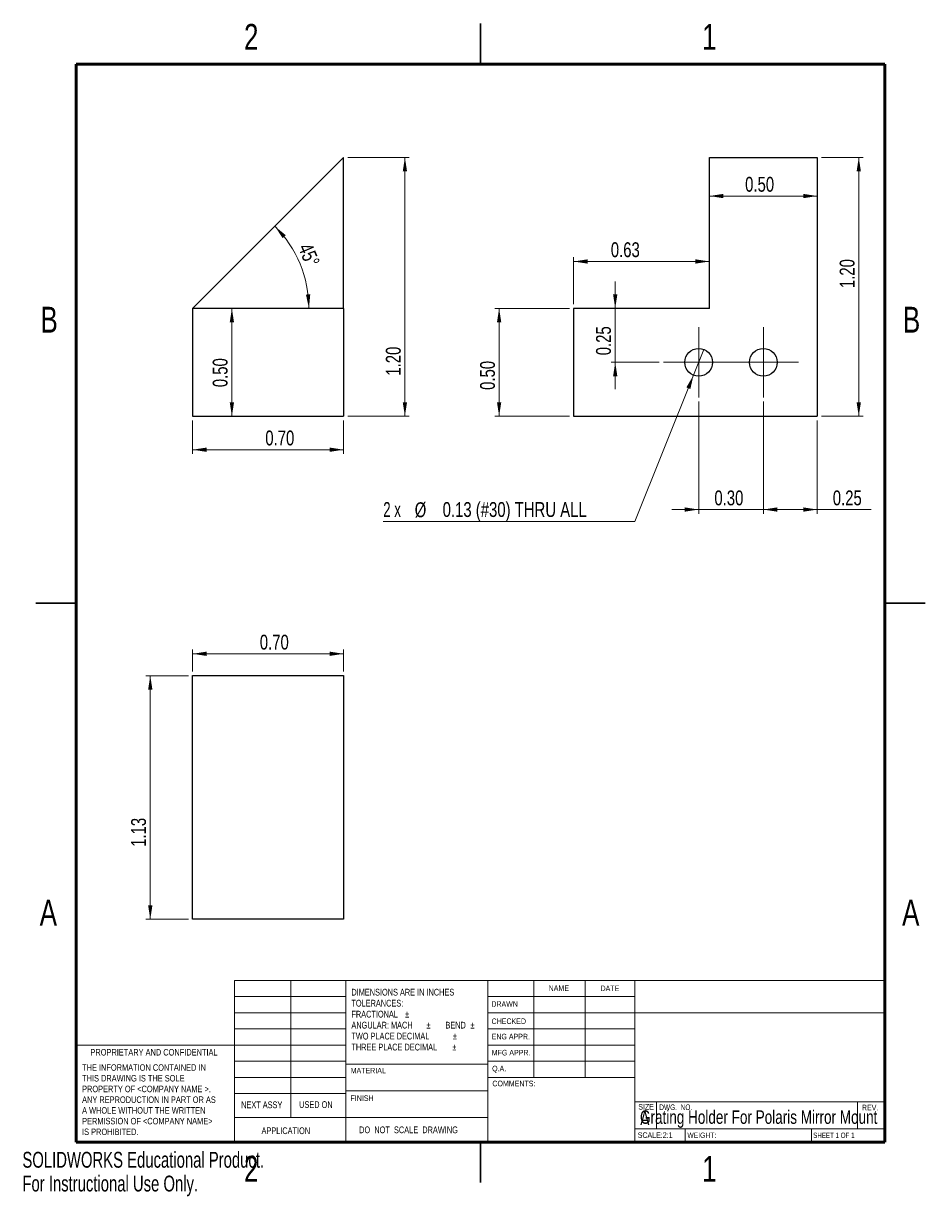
# Model space of a CAD drawing. Header units: inches. Extents: x 0 to 8.4, y 0 to 10.9.
import ezdxf

# ---------------------------------------------------------------- set-up
doc = ezdxf.new("R2010")
doc.units = ezdxf.units.IN
doc.header["$MEASUREMENT"] = 0
doc.styles.add('SLDTEXTSTYLE0', font='TXT', dxfattribs={"width": 0.75})
doc.styles.add('SLDTEXTSTYLE1', font='TXT', dxfattribs={"width": 0.6875})
doc.styles.add('SLDTEXTSTYLE2', font='TXT', dxfattribs={"width": 0.684783})
doc.styles.add('SLDTEXTSTYLE3', font='TXT', dxfattribs={"width": 0.694444})
doc.styles.add('SLDTEXTSTYLE4', font='TXT', dxfattribs={"width": 0.666667})
doc.styles.add('SLDTEXTSTYLE5', font='TXT', dxfattribs={"width": 0.7})
doc.dimstyles.new('SLDDIMSTYLE0', dxfattribs={"dimtxt": 0.137795, "dimasz": 0.13, "dimexe": 0, "dimexo": 0.0625, "dimgap": 0.034449, "dimtad": 1, "dimlfac": 0.5, "dimrnd": 1e-09, "dimzin": 0, "dimdsep": 46, "dimtxsty": 'SLDTEXTSTYLE0', "dimsah": 1, "dimcen": 0.09, "dimadec": 0, "dimazin": 0, "dimtfac": 1, "dimtofl": 0, "dimtmove": 0, "dimatfit": 3, "dimfxl": 1, "dimfrac": 2, "dimtolj": 1, "dimtzin": 12, "dimarcsym": 0})
doc.dimstyles.new('SLDDIMSTYLE1', dxfattribs={"dimtxt": 0.137795, "dimasz": 0.13, "dimexe": 0, "dimexo": 0.0625, "dimgap": 0.034449, "dimtad": 1, "dimlfac": 0.5, "dimrnd": 1e-09, "dimzin": 4, "dimdsep": 46, "dimtxsty": 'SLDTEXTSTYLE0', "dimsah": 1, "dimcen": 0.09, "dimadec": 0, "dimazin": 1, "dimtfac": 1, "dimtofl": 0, "dimtmove": 0, "dimatfit": 3, "dimfxl": 1, "dimfrac": 2, "dimtolj": 1, "dimtzin": 12, "dimarcsym": 0})
doc.dimstyles.new('SLDDIMSTYLE2', dxfattribs={"dimtxt": 0.137795, "dimasz": 0.13, "dimexe": 0, "dimexo": 0.0625, "dimgap": 0.034449, "dimtad": 1, "dimdec": 4, "dimlfac": 0.5, "dimzin": 12, "dimdsep": 46, "dimtxsty": 'SLDTEXTSTYLE0', "dimsah": 1, "dimcen": 0.09, "dimazin": 3, "dimtfac": 1, "dimtofl": 0, "dimtmove": 0, "dimatfit": 3, "dimfxl": 1, "dimfrac": 2, "dimtolj": 1, "dimtzin": 12, "dimarcsym": 0})
doc.dimstyles.new('SLDDIMSTYLE3', dxfattribs={"dimtxt": 0.137795, "dimasz": 0.13, "dimexe": 0, "dimexo": 0.0625, "dimgap": 0.034449, "dimtad": 1, "dimlfac": 0.5, "dimrnd": 1e-09, "dimdsep": 46, "dimtxsty": 'SLDTEXTSTYLE0', "dimsah": 1, "dimcen": 0.09, "dimadec": 0, "dimazin": 2, "dimtfac": 1, "dimtofl": 0, "dimtmove": 0, "dimatfit": 3, "dimfxl": 1, "dimfrac": 2, "dimtolj": 1, "dimtzin": 12, "dimarcsym": 0})
doc.dimstyles.new('SLDDIMSTYLE4', dxfattribs={"dimtxt": 0.137795, "dimasz": 0.13, "dimexe": 0, "dimexo": 0.0625, "dimgap": 0.034449, "dimtad": 1, "dimlfac": 0.5, "dimrnd": 1e-09, "dimzin": 0, "dimdsep": 46, "dimtxsty": 'SLDTEXTSTYLE0', "dimsah": 1, "dimcen": 0.09, "dimadec": 0, "dimazin": 0, "dimtfac": 1, "dimtmove": 0, "dimatfit": 0, "dimfxl": 1, "dimfrac": 2, "dimtolj": 1, "dimtzin": 12, "dimarcsym": 0})
doc.dimstyles.new('SLDDIMSTYLE5', dxfattribs={"dimtxt": 0.137795, "dimasz": 0.13, "dimexe": 0, "dimexo": 0.0625, "dimgap": 0.034449, "dimtad": 1, "dimlfac": 0.5, "dimrnd": 1e-09, "dimdsep": 46, "dimtxsty": 'SLDTEXTSTYLE0', "dimsah": 1, "dimcen": 0.09, "dimadec": 0, "dimazin": 2, "dimtfac": 1, "dimtmove": 0, "dimatfit": 0, "dimfxl": 1, "dimfrac": 2, "dimtolj": 1, "dimtzin": 12, "dimarcsym": 0})
doc.dimstyles.new('SLDDIMSTYLE6', dxfattribs={"dimtxt": 0.137795, "dimasz": 0.13, "dimexe": 0, "dimexo": 0.0625, "dimgap": 0.034449, "dimtad": 0, "dimtih": 1, "dimtoh": 1, "dimlfac": 0.5, "dimrnd": 1e-09, "dimdsep": 46, "dimtxsty": 'SLDTEXTSTYLE0', "dimblk1": 'NONE', "dimsah": 1, "dimcen": 0, "dimadec": 0, "dimazin": 2, "dimtfac": 1, "dimtmove": 0, "dimatfit": 3, "dimldrblk": 'NONE', "dimfxl": 1, "dimfrac": 2, "dimtolj": 1, "dimtzin": 12, "dimarcsym": 0})
doc.dimstyles.new('SLDDIMSTYLE7', dxfattribs={"dimtxt": 0.137795, "dimasz": 0.13, "dimexe": 0, "dimexo": 0.0625, "dimgap": 0.034449, "dimtad": 1, "dimlfac": 0.5, "dimrnd": 1e-09, "dimzin": 12, "dimdsep": 46, "dimtxsty": 'SLDTEXTSTYLE0', "dimsah": 1, "dimcen": 0.09, "dimadec": 0, "dimazin": 3, "dimtfac": 1, "dimtofl": 0, "dimtmove": 0, "dimatfit": 3, "dimfxl": 1, "dimfrac": 2, "dimtolj": 1, "dimtzin": 12, "dimarcsym": 0})

# ---------------------------------------------------------------- blocks, each defined once
blk = doc.blocks.new('_D')
at = {"color": 7, "linetype": 'Continuous', "lineweight": 0}
for p, q in [((1.579, 7.194), (1.579, 6.884)), ((2.979, 7.194), (2.979, 6.884)), ((1.579, 6.923), (2.979, 6.923))]:
    blk.add_line(p, q, dxfattribs=at)
at = {"color": 7, "linetype": 'Continuous', "lineweight": 18}
for points in [[(1.579, 6.923), (1.709, 6.903), (1.709, 6.943)], [(2.979, 6.923), (2.849, 6.943), (2.849, 6.903)]]:
    blk.add_solid(points, dxfattribs=at)
at = {"color": 7, "linetype": 'Continuous', "lineweight": 18, "insert": (2.253, 7.101), "char_height": 0.1378, "attachment_point": 1, "style": 'SLDTEXTSTYLE0'}
blk.add_mtext('0.70', dxfattribs=at)
blk = doc.blocks.new('_D_1')
at = {"color": 7, "linetype": 'Continuous', "lineweight": 0}
for p, q in [((3.019, 9.634), (3.588, 9.634)), ((3.548, 9.634), (3.548, 7.234)), ((3.019, 7.234), (3.588, 7.234))]:
    blk.add_line(p, q, dxfattribs=at)
at = {"color": 7, "linetype": 'Continuous', "lineweight": 18}
for points in [[(3.548, 9.634), (3.528, 9.504), (3.568, 9.504)], [(3.548, 7.234), (3.568, 7.364), (3.528, 7.364)]]:
    blk.add_solid(points, dxfattribs=at)
at = {"color": 7, "linetype": 'Continuous', "lineweight": 18, "insert": (3.371, 7.61), "char_height": 0.1378, "attachment_point": 1, "rotation": 90, "style": 'SLDTEXTSTYLE0'}
blk.add_mtext('1.20', dxfattribs=at)
blk = doc.blocks.new('_D_2')
at = {"color": 7, "linetype": 'Continuous', "lineweight": 0}
blk.add_line((1.943, 8.234), (1.943, 7.234), dxfattribs=at)
at = {"color": 7, "linetype": 'Continuous', "lineweight": 18}
for points in [[(1.943, 8.234), (1.923, 8.104), (1.963, 8.104)], [(1.943, 7.234), (1.963, 7.364), (1.923, 7.364)]]:
    blk.add_solid(points, dxfattribs=at)
at = {"color": 7, "linetype": 'Continuous', "lineweight": 18, "insert": (1.765, 7.503), "char_height": 0.1378, "attachment_point": 1, "rotation": 90, "style": 'SLDTEXTSTYLE0'}
blk.add_mtext('0.50', dxfattribs=at)
blk = doc.blocks.new('_D_3')
at = {"color": 7, "linetype": 'Continuous', "lineweight": 18}
blk.add_arc((1.579, 8.234), 1.078, 0, 45, dxfattribs=at)
for points in [[(2.342, 8.996), (2.413, 8.886), (2.443, 8.912)], [(2.658, 8.234), (2.67, 8.365), (2.63, 8.362)]]:
    blk.add_solid(points, dxfattribs=at)
at = {"color": 7, "linetype": 'Continuous', "lineweight": 18, "insert": (2.681, 8.853), "char_height": 0.1378, "attachment_point": 1, "rotation": 293.0368, "style": 'SLDTEXTSTYLE0'}
blk.add_mtext('45°', dxfattribs=at)
blk = doc.blocks.new('_D_4')
at = {"color": 7, "linetype": 'Continuous', "lineweight": 0}
for p, q in [((5.113, 8.273), (5.113, 8.708)), ((6.373, 8.669), (5.113, 8.669))]:
    blk.add_line(p, q, dxfattribs=at)
at = {"color": 7, "linetype": 'Continuous', "lineweight": 18}
for points in [[(5.113, 8.669), (5.243, 8.649), (5.243, 8.689)], [(6.373, 8.669), (6.243, 8.689), (6.243, 8.649)]]:
    blk.add_solid(points, dxfattribs=at)
at = {"color": 7, "linetype": 'Continuous', "lineweight": 18, "insert": (5.458, 8.847), "char_height": 0.1378, "attachment_point": 1, "style": 'SLDTEXTSTYLE0'}
blk.add_mtext('0.63', dxfattribs=at)
blk = doc.blocks.new('_D_5')
at = {"color": 7, "linetype": 'Continuous', "lineweight": 0}
blk.add_line((6.373, 9.276), (7.373, 9.276), dxfattribs=at)
at = {"color": 7, "linetype": 'Continuous', "lineweight": 18}
for points in [[(6.373, 9.276), (6.503, 9.256), (6.503, 9.296)], [(7.373, 9.276), (7.243, 9.296), (7.243, 9.256)]]:
    blk.add_solid(points, dxfattribs=at)
at = {"color": 7, "linetype": 'Continuous', "lineweight": 18, "insert": (6.704, 9.454), "char_height": 0.1378, "attachment_point": 1, "style": 'SLDTEXTSTYLE0'}
blk.add_mtext('0.50', dxfattribs=at)
blk = doc.blocks.new('_D_6')
at = {"color": 7, "linetype": 'Continuous', "lineweight": 0}
for p, q in [((5.074, 8.234), (4.383, 8.234)), ((4.422, 8.234), (4.422, 7.234)), ((5.074, 7.234), (4.383, 7.234))]:
    blk.add_line(p, q, dxfattribs=at)
at = {"color": 7, "linetype": 'Continuous', "lineweight": 18}
for points in [[(4.422, 8.234), (4.402, 8.104), (4.442, 8.104)], [(4.422, 7.234), (4.442, 7.364), (4.402, 7.364)]]:
    blk.add_solid(points, dxfattribs=at)
at = {"color": 7, "linetype": 'Continuous', "lineweight": 18, "insert": (4.245, 7.478), "char_height": 0.1378, "attachment_point": 1, "rotation": 90, "style": 'SLDTEXTSTYLE0'}
blk.add_mtext('0.50', dxfattribs=at)
blk = doc.blocks.new('_D_7')
at = {"color": 7, "linetype": 'Continuous', "lineweight": 0}
for p, q in [((7.413, 9.634), (7.798, 9.634)), ((7.758, 9.634), (7.758, 7.234)), ((7.413, 7.234), (7.798, 7.234))]:
    blk.add_line(p, q, dxfattribs=at)
at = {"color": 7, "linetype": 'Continuous', "lineweight": 18}
for points in [[(7.758, 9.634), (7.738, 9.504), (7.778, 9.504)], [(7.758, 7.234), (7.778, 7.364), (7.738, 7.364)]]:
    blk.add_solid(points, dxfattribs=at)
at = {"color": 7, "linetype": 'Continuous', "lineweight": 18, "insert": (7.581, 8.422), "char_height": 0.1378, "attachment_point": 1, "rotation": 90, "style": 'SLDTEXTSTYLE0'}
blk.add_mtext('1.20', dxfattribs=at)
blk = doc.blocks.new('_D_8')
at = {"color": 7, "linetype": 'Continuous', "lineweight": 0}
for p, q in [((6.273, 7.369), (6.273, 6.328)), ((6.873, 7.369), (6.873, 6.328)), ((6.273, 6.368), (6.023, 6.368)), ((6.273, 6.368), (6.873, 6.368)), ((6.873, 6.368), (7.123, 6.368))]:
    blk.add_line(p, q, dxfattribs=at)
at = {"color": 7, "linetype": 'Continuous', "lineweight": 18}
for points in [[(6.273, 6.368), (6.143, 6.388), (6.143, 6.348)], [(6.873, 6.368), (7.003, 6.348), (7.003, 6.388)]]:
    blk.add_solid(points, dxfattribs=at)
at = {"color": 7, "linetype": 'Continuous', "lineweight": 18, "insert": (6.419, 6.545), "char_height": 0.1378, "attachment_point": 1, "style": 'SLDTEXTSTYLE0'}
blk.add_mtext('0.30', dxfattribs=at)
blk = doc.blocks.new('_D_9')
at = {"color": 7, "linetype": 'Continuous', "lineweight": 0}
for p, q in [((6.873, 7.369), (6.873, 6.328)), ((7.373, 7.194), (7.373, 6.328)), ((6.873, 6.368), (7.373, 6.368)), ((7.373, 6.368), (7.873, 6.368))]:
    blk.add_line(p, q, dxfattribs=at)
at = {"color": 7, "linetype": 'Continuous', "lineweight": 18}
for points in [[(6.873, 6.368), (7.003, 6.348), (7.003, 6.388)], [(7.373, 6.368), (7.243, 6.388), (7.243, 6.348)]]:
    blk.add_solid(points, dxfattribs=at)
at = {"color": 7, "linetype": 'Continuous', "lineweight": 18, "insert": (7.517, 6.545), "char_height": 0.1378, "attachment_point": 1, "style": 'SLDTEXTSTYLE0'}
blk.add_mtext('0.25', dxfattribs=at)
blk = doc.blocks.new('_D_10')
at = {"color": 7, "linetype": 'Continuous', "lineweight": 0}
for p, q in [((5.499, 8.234), (5.499, 8.484)), ((5.499, 7.734), (5.499, 8.234)), ((5.908, 7.734), (5.46, 7.734)), ((5.499, 7.734), (5.499, 7.484))]:
    blk.add_line(p, q, dxfattribs=at)
at = {"color": 7, "linetype": 'Continuous', "lineweight": 18}
for points in [[(5.499, 8.234), (5.519, 8.364), (5.479, 8.364)], [(5.499, 7.734), (5.479, 7.604), (5.519, 7.604)]]:
    blk.add_solid(points, dxfattribs=at)
at = {"color": 7, "linetype": 'Continuous', "lineweight": 18, "insert": (5.321, 7.799), "char_height": 0.1378, "attachment_point": 1, "rotation": 90, "style": 'SLDTEXTSTYLE0'}
blk.add_mtext('0.25', dxfattribs=at)
blk = doc.blocks.new('_D_11')
at = {"color": 7, "linetype": 'Continuous', "lineweight": 0}
for p, q in [((6.321, 7.853), (6.225, 7.614)), ((6.225, 7.614), (5.682, 6.257)), ((5.682, 6.257), (3.347, 6.257))]:
    blk.add_line(p, q, dxfattribs=at)
at = {"color": 7, "linetype": 'Continuous', "lineweight": 18}
blk.add_solid([(6.225, 7.614), (6.159, 7.501), (6.196, 7.486)], dxfattribs=at)
at = {"color": 7, "linetype": 'Continuous', "lineweight": 18, "char_height": 0.1378, "attachment_point": 1}
for s, insert, style in [('2 x', (3.347, 6.437), 'SLDTEXTSTYLE4'), ('%%c', (3.639, 6.435), 'SLDTEXTSTYLE0'), ('0.13 (#30) THRU ALL', (3.898, 6.437), 'SLDTEXTSTYLE0')]:
    blk.add_mtext(s, dxfattribs=dict(at, insert=insert, style=style))
blk = doc.blocks.new('_None')
blk = doc.blocks.new('SW_CENTERMARKSYMBOL_0')
at = {"color": 0, "linetype": 'Continuous', "lineweight": 18}
for p, q in [((0, 0.197), (0, 0.325)), ((0, 0), (0, 0.197)), ((-0.197, 0), (-0.325, 0)), ((0, 0), (-0.197, 0)), ((0, 0), (0, -0.197)), ((0, 0), (0.197, 0)), ((0.197, 0), (0.325, 0)), ((0, -0.197), (0, -0.325))]:
    blk.add_line(p, q, dxfattribs=at)
blk = doc.blocks.new('SW_CENTERMARKSYMBOL_1')
at = {"color": 0, "linetype": 'Continuous', "lineweight": 18}
for p, q in [((0, 0.197), (0, 0.325)), ((0, 0), (0, 0.197)), ((-0.197, 0), (-0.325, 0)), ((0, 0), (-0.197, 0)), ((0, 0), (0, -0.197)), ((0, 0), (0.197, 0)), ((0.197, 0), (0.325, 0)), ((0, -0.197), (0, -0.325))]:
    blk.add_line(p, q, dxfattribs=at)
blk = doc.blocks.new('_D_12')
at = {"color": 7, "linetype": 'Continuous', "lineweight": 0}
for p, q in [((1.54, 4.827), (1.146, 4.827)), ((1.186, 2.567), (1.186, 4.827)), ((1.54, 2.567), (1.146, 2.567))]:
    blk.add_line(p, q, dxfattribs=at)
at = {"color": 7, "linetype": 'Continuous', "lineweight": 18}
for points in [[(1.186, 4.827), (1.166, 4.697), (1.206, 4.697)], [(1.186, 2.567), (1.206, 2.697), (1.166, 2.697)]]:
    blk.add_solid(points, dxfattribs=at)
at = {"color": 7, "linetype": 'Continuous', "lineweight": 18, "insert": (1.008, 3.239), "char_height": 0.1378, "attachment_point": 1, "rotation": 90, "style": 'SLDTEXTSTYLE0'}
blk.add_mtext('1.13', dxfattribs=at)
blk = doc.blocks.new('_D_13')
at = {"color": 7, "linetype": 'Continuous', "lineweight": 0}
for p, q in [((1.579, 4.867), (1.579, 5.069)), ((1.579, 5.03), (2.979, 5.03)), ((2.979, 4.867), (2.979, 5.069))]:
    blk.add_line(p, q, dxfattribs=at)
at = {"color": 7, "linetype": 'Continuous', "lineweight": 18}
for points in [[(1.579, 5.03), (1.709, 5.01), (1.709, 5.05)], [(2.979, 5.03), (2.849, 5.05), (2.849, 5.01)]]:
    blk.add_solid(points, dxfattribs=at)
at = {"color": 7, "linetype": 'Continuous', "lineweight": 18, "insert": (2.202, 5.207), "char_height": 0.1378, "attachment_point": 1, "style": 'SLDTEXTSTYLE0'}
blk.add_mtext('0.70', dxfattribs=at)

msp = doc.modelspace()

# ---------------------------------------------------------------- linework, layer by layer
at = {"color": 7, "linetype": 'Continuous', "lineweight": 25}
for p, q in [((4.25, 10.875), (4.25, 10.5)), ((4.25, 10.5), (4.25, 10.875)), ((1.57922, 8.23377), (2.97922, 9.63377)), ((2.97922, 8.23377), (2.97922, 9.63377)), ((6.37317, 9.63377), (7.37317, 9.63377)), ((6.37317, 8.23377), (6.37317, 9.63377)), ((7.37317, 9.63377), (7.37317, 7.23377)), ((2.97922, 8.23377), (1.57922, 8.23377)), ((1.57922, 8.23377), (1.57922, 7.23377)), ((2.97922, 8.23377), (2.97922, 7.23377)), ((5.11317, 8.23377), (5.11317, 7.23377)), ((6.37317, 8.23377), (5.11317, 8.23377)), ((1.57922, 7.23377), (2.97922, 7.23377)), ((5.11317, 7.23377), (7.37317, 7.23377)), ((0.125, 5.5), (0.5, 5.5)), ((0.5, 5.5), (0.125, 5.5)), ((8.375, 5.5), (8, 5.5)), ((8, 5.5), (8.375, 5.5)), ((1.57922, 4.82719), (2.97922, 4.82719)), ((1.57922, 2.56719), (1.57922, 4.82719)), ((2.97922, 4.82719), (2.97922, 2.56719)), ((2.97922, 2.56719), (1.57922, 2.56719)), ((4.25, 0.125), (4.25, 0.5)), ((4.25, 0.5), (4.25, 0.125))]:
    msp.add_line(p, q, dxfattribs=at)
at = {"color": 7, "linetype": 'Continuous', "lineweight": 50}
for p, q in [((0.5, 0.5), (0.5, 10.5)), ((0.5, 10.5), (8, 10.5)), ((8, 10.5), (8, 0.5)), ((8, 0.5), (0.5, 0.5))]:
    msp.add_line(p, q, dxfattribs=at)
at = {"color": 7, "linetype": 'Continuous', "lineweight": 18}
for p, q in [((1.96751, 0.5), (1.96751, 2)), ((1.96751, 2), (3, 2)), ((2.48924, 2), (2.48924, 0.72745)), ((3, 0.5), (3, 2)), ((3, 2), (8, 2)), ((4.31699, 2), (4.31699, 0.5)), ((4.7435, 2), (4.7435, 1.1)), ((5.21955, 2), (5.21955, 1.1)), ((5.68165, 2), (5.68165, 0.5)), ((1.96751, 1.85), (3, 1.85)), ((4.31699, 1.85), (5.68165, 1.85)), ((1.96751, 1.7), (3, 1.7)), ((4.31699, 1.7), (8, 1.7)), ((1.96751, 1.55), (3, 1.55)), ((4.31699, 1.55), (5.68165, 1.55)), ((1.96751, 1.4), (0.5, 1.4)), ((1.96751, 1.4), (3, 1.4)), ((4.31699, 1.4), (5.68165, 1.4)), ((1.96751, 1.25), (3, 1.25)), ((4.31699, 1.22264), (3, 1.22264)), ((4.31699, 1.25), (5.68165, 1.25)), ((1.96751, 1.1), (3, 1.1)), ((4.31699, 1.1), (5.68165, 1.1)), ((1.96751, 0.95), (3, 0.95)), ((3, 0.97745), (4.31699, 0.97745)), ((5.68165, 0.875), (8, 0.875)), ((5.88236, 0.875), (5.88236, 0.625)), ((7.74683, 0.875), (7.74683, 0.625)), ((3, 0.72745), (1.96751, 0.72745)), ((3, 0.72745), (4.31699, 0.72745)), ((5.68165, 0.625), (8, 0.625)), ((6.14921, 0.625), (6.14921, 0.5)), ((7.31865, 0.625), (7.31865, 0.5))]:
    msp.add_line(p, q, dxfattribs=at)
at = {"color": 7, "linetype": 'Continuous', "lineweight": 25}
for centre in [(6.27317, 7.73377), (6.87317, 7.73377)]:
    msp.add_circle(centre, 0.1285, dxfattribs=at)

# ---------------------------------------------------------------- block references
at = {"color": 7, "linetype": 'Continuous', "lineweight": 0}
for name, p in [('SW_CENTERMARKSYMBOL_1', (6.27317, 7.73377)), ('SW_CENTERMARKSYMBOL_0', (6.87317, 7.73377))]:
    msp.add_blockref(name, p, dxfattribs=at)

# ---------------------------------------------------------------- texts
for s, insert, char_height, attachment_point, style in [('2', (2.12258, 10.87259), 0.24, 2, 'SLDTEXTSTYLE0'), ('1', (6.37258, 10.87259), 0.24, 2, 'SLDTEXTSTYLE0'), ('B', (0.24817, 8.24904), 0.24, 2, 'SLDTEXTSTYLE0'), ('B', (8.24817, 8.24904), 0.24, 2, 'SLDTEXTSTYLE0'), ('A', (0.24042, 2.74904), 0.24, 2, 'SLDTEXTSTYLE0'), ('A', (8.24042, 2.74904), 0.24, 2, 'SLDTEXTSTYLE0'), ('DIMENSIONS ARE IN INCHES', (3.05166, 1.92231), 0.0625, 1, 'SLDTEXTSTYLE0'), ('NAME', (4.88122, 1.95482), 0.052083, 1, 'SLDTEXTSTYLE0'), ('DATE', (5.36265, 1.9528), 0.052083, 1, 'SLDTEXTSTYLE0'), ('TOLERANCES:', (3.05166, 1.82044), 0.0625, 1, 'SLDTEXTSTYLE0'), ('DRAWN', (4.34977, 1.80738), 0.052083, 1, 'SLDTEXTSTYLE0'), ('FRACTIONAL', (3.05166, 1.71857), 0.0625, 1, 'SLDTEXTSTYLE0'), ('%%p', (3.54934, 1.71857), 0.0625, 1, 'SLDTEXTSTYLE0'), ('CHECKED', (4.35217, 1.64762), 0.052083, 1, 'SLDTEXTSTYLE0'), ('ANGULAR: MACH', (3.05166, 1.6167), 0.0625, 1, 'SLDTEXTSTYLE0'), ('%%p', (3.74721, 1.6167), 0.0625, 1, 'SLDTEXTSTYLE0'), ('BEND', (3.92393, 1.6167), 0.0625, 1, 'SLDTEXTSTYLE0'), ('%%p', (4.15535, 1.6167), 0.0625, 1, 'SLDTEXTSTYLE0'), ('TWO PLACE DECIMAL', (3.05166, 1.51483), 0.0625, 1, 'SLDTEXTSTYLE0'), ('%%p', (3.98801, 1.41296), 0.0625, 1, 'SLDTEXTSTYLE0'), ('%%p', (3.99342, 1.51483), 0.0625, 1, 'SLDTEXTSTYLE0'), ('ENG APPR.', (4.35268, 1.50523), 0.052083, 1, 'SLDTEXTSTYLE0'), ('PROPRIETARY AND CONFIDENTIAL', (0.63133, 1.36378), 0.06, 1, 'SLDTEXTSTYLE0'), ('THREE PLACE DECIMAL', (3.05166, 1.41296), 0.0625, 1, 'SLDTEXTSTYLE0'), ('MFG APPR.', (4.35314, 1.3563), 0.052083, 1, 'SLDTEXTSTYLE0'), ('THE INFORMATION CONTAINED IN', (0.55355, 1.22223), 0.06, 1, 'SLDTEXTSTYLE0'), ('Q.A.', (4.35702, 1.20897), 0.052083, 1, 'SLDTEXTSTYLE0'), ('THIS DRAWING IS THE SOLE', (0.55355, 1.12286), 0.06, 1, 'SLDTEXTSTYLE0'), ('MATERIAL', (3.04478, 1.18939), 0.052083, 1, 'SLDTEXTSTYLE0'), ('PROPERTY OF <COMPANY NAME >.', (0.55355, 1.02349), 0.06, 1, 'SLDTEXTSTYLE0'), ('COMMENTS:', (4.35943, 1.07001), 0.052083, 1, 'SLDTEXTSTYLE0'), ('ANY REPRODUCTION IN PART OR AS', (0.55355, 0.92412), 0.06, 1, 'SLDTEXTSTYLE0'), ('NEXT ASSY', (2.02884, 0.87778), 0.0625, 1, 'SLDTEXTSTYLE0'), ('USED ON', (2.56701, 0.87989), 0.0625, 1, 'SLDTEXTSTYLE0'), ('FINISH', (3.04361, 0.93432), 0.052083, 1, 'SLDTEXTSTYLE0'), ('A WHOLE WITHOUT THE WRITTEN', (0.55355, 0.82475), 0.06, 1, 'SLDTEXTSTYLE0'), ('Grating Holder For Polaris Mirror Mount', (6.82973, 0.79511), 0.125, 2, 'SLDTEXTSTYLE0'), ('SIZE', (5.71269, 0.8539), 0.052083, 1, 'SLDTEXTSTYLE0'), ('A', (5.7319, 0.78429), 0.125, 1, 'SLDTEXTSTYLE0'), ('DWG.  NO.', (5.90762, 0.84981), 0.052083, 1, 'SLDTEXTSTYLE3'), ('REV.', (7.78758, 0.84672), 0.052083, 1, 'SLDTEXTSTYLE0'), ('PERMISSION OF <COMPANY NAME>', (0.55355, 0.72538), 0.06, 1, 'SLDTEXTSTYLE0'), ('IS PROHIBITED.', (0.55355, 0.62601), 0.06, 1, 'SLDTEXTSTYLE0'), ('APPLICATION', (2.218, 0.63715), 0.0625, 1, 'SLDTEXTSTYLE0'), ('DO  NOT  SCALE  DRAWING', (3.12338, 0.64544), 0.0625, 1, 'SLDTEXTSTYLE2'), ('SCALE:2:1', (5.70784, 0.5917), 0.052083, 1, 'SLDTEXTSTYLE0'), ('WEIGHT:', (6.16788, 0.58897), 0.05, 1, 'SLDTEXTSTYLE0'), ('SHEET 1 OF 1', (7.33544, 0.58849), 0.05, 1, 'SLDTEXTSTYLE1'), ('2', (2.12258, 0.37259), 0.24, 2, 'SLDTEXTSTYLE0'), ('1', (6.37258, 0.37259), 0.24, 2, 'SLDTEXTSTYLE0')]:
    msp.add_mtext(s, dxfattribs=dict(at, insert=insert, char_height=char_height, attachment_point=attachment_point, style=style))
at = {"color": 7, "linetype": 'Continuous', "char_height": 0.14705, "attachment_point": 1, "style": 'SLDTEXTSTYLE5'}
for s, insert in [('SOLIDWORKS Educational Product.', (0, 0.41013)), ('For Instructional Use Only.', (0, 0.18956))]:
    msp.add_mtext(s, dxfattribs=dict(at, insert=insert))

# ---------------------------------------------------------------- dimensions: what is measured, and where the dimension line sits
at = {"color": 7, "linetype": 'Continuous', "lineweight": 18}
dim = msp.add_angular_dim_2l(base=(2.57549, 8.64644), line1=((1.57922, 8.23377), (2.97922, 9.63377)), line2=((2.97922, 8.23377), (1.57922, 8.23377)), dimstyle='SLDDIMSTYLE2', dxfattribs=at)
dim.commit()
dim.dimension.update_dxf_attribs({"geometry": '_D_3', "text_midpoint": (2.57158, 8.65575), "dimtype": 162})
for base, p1, p2, dimstyle, picture, middle in [((3.5483, 7.23377), (2.97922, 9.63377), (2.97922, 7.23377), 'SLDDIMSTYLE1', '_D_1', (3.5483, 7.78799)), ((7.75814, 7.23377), (7.37317, 9.63377), (7.37317, 7.23377), 'SLDDIMSTYLE1', '_D_7', (7.75814, 8.60049)), ((5.49908, 8.23377), (5.94782, 7.73377), (5.11317, 8.23377), 'SLDDIMSTYLE5', '_D_10', (5.49908, 7.97767)), ((1.94291, 7.23377), (1.57922, 8.23377), (1.57922, 7.23377), 'SLDDIMSTYLE0', '_D_2', (1.94291, 7.68103)), ((4.42233, 7.23377), (5.11317, 8.23377), (5.11317, 7.23377), 'SLDDIMSTYLE0', '_D_6', (4.42233, 7.6557)), ((1.18552, 4.82719), (1.57922, 2.56719), (1.57922, 4.82719), 'SLDDIMSTYLE7', '_D_12', (1.18552, 3.41725))]:
    dim = msp.add_linear_dim(base=base, p1=p1, p2=p2, angle=90, dimstyle=dimstyle, dxfattribs=at)
    dim.commit()
    dim.dimension.update_dxf_attribs({"geometry": picture, "text_midpoint": middle, "dimtype": 160})
for base, p1, p2, dimstyle, picture, middle in [((7.37317, 9.2761), (6.37317, 9.63377), (7.37317, 9.63377), 'SLDDIMSTYLE0', '_D_5', (6.88196, 9.2761)), ((5.11317, 8.66911), (6.37317, 8.23377), (5.11317, 8.23377), 'SLDDIMSTYLE3', '_D_4', (5.63631, 8.66911)), ((6.87317, 6.36763), (6.27317, 7.40842), (6.87317, 7.40842), 'SLDDIMSTYLE4', '_D_8', (6.59694, 6.36763)), ((7.37317, 6.36763), (6.87317, 7.40842), (7.37317, 7.23377), 'SLDDIMSTYLE3', '_D_9', (7.6948, 6.36763)), ((2.97922, 6.92331), (1.57922, 7.23377), (2.97922, 7.23377), 'SLDDIMSTYLE0', '_D', (2.43069, 6.92331)), ((2.97922, 5.0297), (1.57922, 4.82719), (2.97922, 4.82719), 'SLDDIMSTYLE0', '_D_13', (2.38, 5.0297))]:
    dim = msp.add_linear_dim(base=base, p1=p1, p2=p2, dimstyle=dimstyle, dxfattribs=at)
    dim.commit()
    dim.dimension.update_dxf_attribs({"geometry": picture, "text_midpoint": middle, "dimtype": 160})
dim = msp.add_diameter_dim_2p(p1=(6.32095, 7.85306), p2=(6.2254, 7.61448), text='2 x <> (#30) THRU ALL\\P', dimstyle='SLDDIMSTYLE6', dxfattribs=at)
dim.commit()
dim.dimension.update_dxf_attribs({"geometry": '_D_11', "text_midpoint": (4.48319, 6.36763), "dimtype": 163})

doc.saveas('drawing.dxf')
